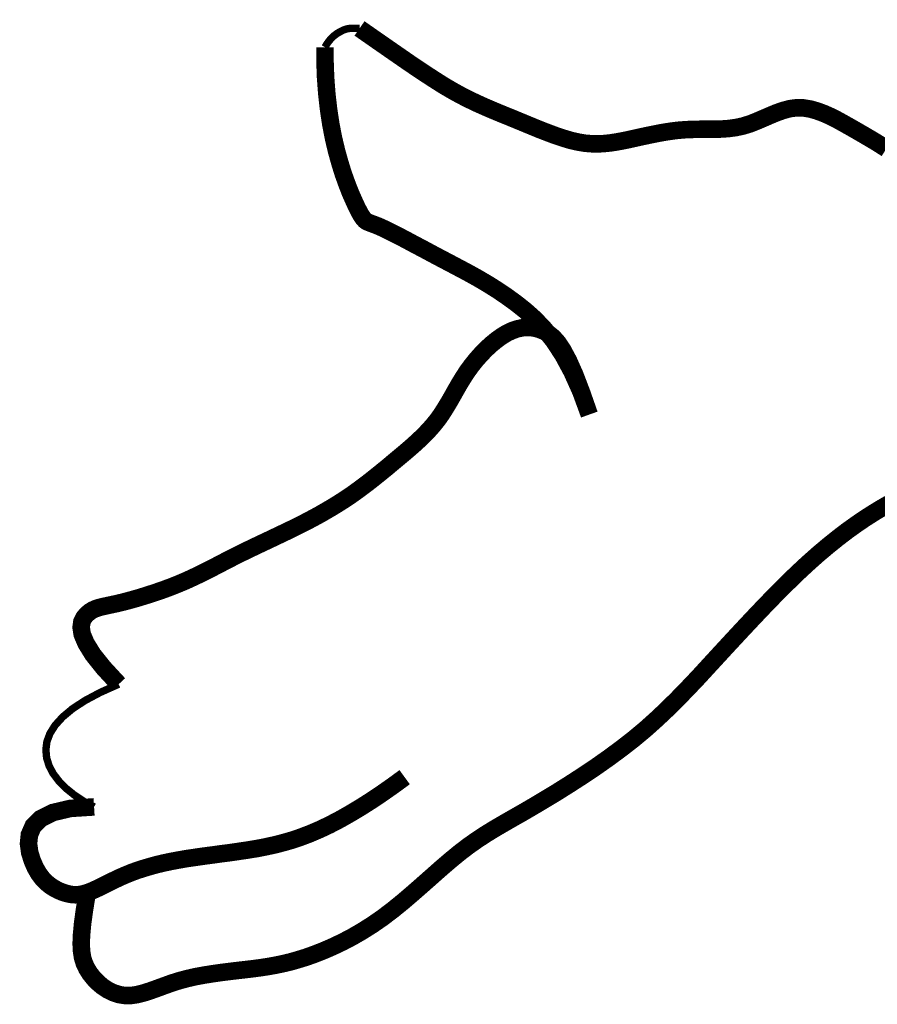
# Model space of a CAD drawing. Header units: feet. Extents: x -26.5 to 0.6, y 11.5 to 22.5.
# Tile 4 of 256: x -19.548 to -19.435, y 12.357 to 12.486. Entities that reach past the tile are written whole.
import ezdxf

# ---------------------------------------------------------------- set-up
doc = ezdxf.new("R2010")
doc.units = ezdxf.units.FT
doc.header["$MEASUREMENT"] = 0
doc.layers.add('FACE', color=160, linetype='CONTINUOUS')

msp = doc.modelspace()

# ---------------------------------------------------------------- linework, layer by layer
at = {"layer": 'FACE', "color": 7}
for points, const_width in [([(-19.50771, 12.48218), (-19.50745, 12.48262), (-19.50718, 12.48299), (-19.50692, 12.4833), (-19.50666, 12.48356), (-19.50641, 12.48377), (-19.50616, 12.48395), (-19.50592, 12.4841), (-19.5057, 12.48422), (-19.50548, 12.48434), (-19.50527, 12.48444), (-19.50504, 12.48452), (-19.50479, 12.48459), (-19.50448, 12.48464), (-19.50413, 12.48466), (-19.50369, 12.48466), (-19.50318, 12.48464)], 0.000969), ([(-19.50318, 12.48464), (-19.501, 12.48312), (-19.49855, 12.48142), (-19.49651, 12.48001), (-19.4948, 12.47886), (-19.49334, 12.47791), (-19.49208, 12.47711), (-19.49093, 12.47644), (-19.48982, 12.47583), (-19.48875, 12.47529), (-19.4877, 12.47479), (-19.48667, 12.47433), (-19.48565, 12.47389), (-19.48464, 12.47347), (-19.48362, 12.47306), (-19.4826, 12.47264), (-19.48156, 12.47221), (-19.48052, 12.47178), (-19.47947, 12.47135), (-19.47843, 12.47095), (-19.47741, 12.47057), (-19.47641, 12.47024), (-19.47544, 12.46995), (-19.47451, 12.46974), (-19.47362, 12.46959), (-19.47277, 12.46952), (-19.47195, 12.4695), (-19.47114, 12.46954), (-19.47034, 12.46962), (-19.46953, 12.46974), (-19.46872, 12.46989), (-19.46788, 12.47006), (-19.46702, 12.47025), (-19.46613, 12.47045), (-19.46522, 12.47064), (-19.46429, 12.47083), (-19.46334, 12.47101), (-19.46238, 12.47116), (-19.46142, 12.47128), (-19.46045, 12.47136), (-19.45948, 12.4714), (-19.45851, 12.47142), (-19.45755, 12.47142), (-19.45659, 12.47142), (-19.45564, 12.47145), (-19.4547, 12.47152), (-19.45377, 12.47165), (-19.45285, 12.47185), (-19.45195, 12.47213), (-19.45106, 12.47248), (-19.45018, 12.47286), (-19.4493, 12.47324), (-19.44843, 12.4736), (-19.44757, 12.4739), (-19.44669, 12.47413), (-19.44582, 12.47424), (-19.44494, 12.47422), (-19.44405, 12.47407), (-19.44316, 12.47382), (-19.44227, 12.47349), (-19.44139, 12.4731), (-19.44051, 12.47265), (-19.43964, 12.47217), (-19.43879, 12.47169), (-19.43795, 12.47121), (-19.43712, 12.47073), (-19.43632, 12.47026), (-19.43554, 12.4698), (-19.43479, 12.46933), (-19.43407, 12.46887)], 0.0023), ([(-19.47304, 12.43401), (-19.47415, 12.43704), (-19.47531, 12.43962), (-19.47649, 12.44181), (-19.4777, 12.44366), (-19.47893, 12.44521), (-19.48017, 12.44652), (-19.48142, 12.44764), (-19.48267, 12.44863), (-19.48391, 12.44953), (-19.48514, 12.45036), (-19.48637, 12.45113), (-19.48759, 12.45185), (-19.48881, 12.45253), (-19.49003, 12.45318), (-19.49124, 12.45382), (-19.49246, 12.45446), (-19.49367, 12.4551), (-19.49486, 12.45574), (-19.49602, 12.45635), (-19.49712, 12.45694), (-19.49815, 12.45748), (-19.49909, 12.45795), (-19.49992, 12.45836), (-19.50062, 12.45868), (-19.50118, 12.4589), (-19.50162, 12.45906), (-19.50196, 12.45919), (-19.50224, 12.45932), (-19.50248, 12.4595), (-19.5027, 12.45974), (-19.50294, 12.4601), (-19.50322, 12.46059), (-19.50356, 12.46126), (-19.50395, 12.46211), (-19.50439, 12.46311), (-19.50484, 12.46427), (-19.50531, 12.46557), (-19.50576, 12.46702), (-19.5062, 12.4686), (-19.5066, 12.47029), (-19.50695, 12.47211), (-19.50724, 12.47403), (-19.50747, 12.47606), (-19.50763, 12.47819), (-19.50771, 12.48042), (-19.50771, 12.48218)], 0.0023), ([(-19.47304, 12.43401), (-19.47407, 12.43695), (-19.47497, 12.43929), (-19.47578, 12.4411), (-19.47651, 12.44246), (-19.47717, 12.44345), (-19.47778, 12.44413), (-19.47837, 12.4446), (-19.47895, 12.44492), (-19.47953, 12.44516), (-19.48011, 12.44532), (-19.48071, 12.44542), (-19.48132, 12.44543), (-19.48194, 12.44537), (-19.48257, 12.44522), (-19.48322, 12.44499), (-19.48388, 12.44467), (-19.48455, 12.44426), (-19.48523, 12.44377), (-19.48591, 12.44321), (-19.48658, 12.44259), (-19.48724, 12.44191), (-19.48788, 12.44119), (-19.48848, 12.44044), (-19.48905, 12.43966), (-19.48957, 12.43886), (-19.49006, 12.43806), (-19.49053, 12.43725), (-19.49098, 12.43644), (-19.49144, 12.43564), (-19.49191, 12.43486), (-19.4924, 12.43409), (-19.49292, 12.43335), (-19.49349, 12.43264), (-19.4941, 12.43195), (-19.49474, 12.43129), (-19.49541, 12.43064), (-19.4961, 12.43001), (-19.49681, 12.42939), (-19.49753, 12.42878), (-19.49826, 12.42817), (-19.49898, 12.42757), (-19.49971, 12.42696), (-19.50045, 12.42636), (-19.50118, 12.42577), (-19.50193, 12.42518), (-19.50269, 12.4246), (-19.50345, 12.42404), (-19.50423, 12.42348), (-19.50503, 12.42294), (-19.50584, 12.42242), (-19.50668, 12.4219), (-19.50753, 12.4214), (-19.5084, 12.4209), (-19.5093, 12.42041), (-19.51023, 12.41992), (-19.51118, 12.41944), (-19.51217, 12.41895), (-19.51317, 12.41847), (-19.5142, 12.41798), (-19.51523, 12.41749), (-19.51625, 12.41701), (-19.51728, 12.41652), (-19.51828, 12.41604), (-19.51927, 12.41555), (-19.52022, 12.41507), (-19.52116, 12.41458), (-19.52208, 12.4141), (-19.523, 12.41363), (-19.52393, 12.41316), (-19.52488, 12.41271), (-19.52585, 12.41226), (-19.52686, 12.41183), (-19.52791, 12.41141), (-19.52899, 12.41101), (-19.53007, 12.41064), (-19.53115, 12.41029), (-19.53219, 12.40997), (-19.53318, 12.40969), (-19.53411, 12.40944), (-19.53494, 12.40924), (-19.53568, 12.40908), (-19.53633, 12.40894), (-19.53689, 12.40882), (-19.53739, 12.40869), (-19.53783, 12.40854), (-19.53824, 12.40835), (-19.53862, 12.4081), (-19.53899, 12.40778), (-19.53934, 12.40736), (-19.5396, 12.40682), (-19.5397, 12.4061), (-19.53955, 12.40518), (-19.53906, 12.40402), (-19.53816, 12.40256), (-19.53675, 12.40079), (-19.53477, 12.39865)], 0.0023), ([(-19.53896, 12.37092), (-19.53928, 12.36891), (-19.53951, 12.36722), (-19.53964, 12.36581), (-19.53969, 12.36463), (-19.53964, 12.36365), (-19.53951, 12.3628), (-19.53928, 12.36206), (-19.53896, 12.36138), (-19.53855, 12.36072), (-19.53806, 12.3601), (-19.5375, 12.35952), (-19.53688, 12.359), (-19.5362, 12.35855), (-19.53548, 12.3582), (-19.53472, 12.35795), (-19.53395, 12.35783), (-19.53315, 12.35783), (-19.53233, 12.35795), (-19.5315, 12.35816), (-19.53063, 12.35844), (-19.52974, 12.35876), (-19.52881, 12.3591), (-19.52784, 12.35945), (-19.52683, 12.35977), (-19.52578, 12.36005), (-19.5247, 12.3603), (-19.52359, 12.3605), (-19.52247, 12.36068), (-19.52135, 12.36084), (-19.52024, 12.36098), (-19.51916, 12.36111), (-19.5181, 12.36123), (-19.51709, 12.36135), (-19.51612, 12.36148), (-19.51516, 12.36163), (-19.5142, 12.3618), (-19.51324, 12.362), (-19.51226, 12.36223), (-19.51125, 12.36252), (-19.51018, 12.36285), (-19.50906, 12.36325), (-19.50789, 12.36371), (-19.50667, 12.36424), (-19.50541, 12.36484), (-19.50413, 12.36551), (-19.50282, 12.36627), (-19.50149, 12.36711), (-19.50016, 12.36803), (-19.49883, 12.36904), (-19.4975, 12.37012), (-19.49619, 12.37124), (-19.49489, 12.37238), (-19.49361, 12.37351), (-19.49237, 12.37461), (-19.49115, 12.37565), (-19.48998, 12.37661), (-19.48885, 12.37747), (-19.48774, 12.37825), (-19.48664, 12.37897), (-19.48552, 12.37966), (-19.48436, 12.38034), (-19.48314, 12.38104), (-19.48184, 12.38178), (-19.48045, 12.38259), (-19.47894, 12.38349), (-19.47733, 12.38446), (-19.47566, 12.38551), (-19.47394, 12.38662), (-19.47221, 12.38778), (-19.47049, 12.38899), (-19.46881, 12.39023), (-19.46719, 12.39149), (-19.46566, 12.39277), (-19.4642, 12.39408), (-19.4628, 12.3954), (-19.46144, 12.39675), (-19.4601, 12.39813), (-19.45876, 12.39954), (-19.45742, 12.401), (-19.45605, 12.40249), (-19.45463, 12.40403), (-19.45318, 12.40559), (-19.45171, 12.40716), (-19.45023, 12.40872), (-19.44875, 12.41025), (-19.44727, 12.41173), (-19.44583, 12.41314), (-19.44441, 12.41446), (-19.44304, 12.41568), (-19.44171, 12.4168), (-19.44043, 12.41783), (-19.4392, 12.41877), (-19.43801, 12.41962), (-19.43687, 12.4204), (-19.43577, 12.4211), (-19.43472, 12.42174), (-19.43371, 12.42232)], 0.0023), ([(-19.53477, 12.39865), (-19.53717, 12.39758), (-19.53918, 12.39651), (-19.54083, 12.39543), (-19.54213, 12.39434), (-19.54311, 12.39326), (-19.54379, 12.39218), (-19.54419, 12.3911), (-19.54432, 12.39004), (-19.54422, 12.38898), (-19.5439, 12.38795), (-19.54337, 12.38694), (-19.54263, 12.38596), (-19.54172, 12.38503), (-19.54063, 12.38415), (-19.53939, 12.38332), (-19.538, 12.38256)], 0.000969), ([(-19.538, 12.38256), (-19.54111, 12.38236), (-19.54341, 12.38182), (-19.545, 12.38102), (-19.54599, 12.38003), (-19.54648, 12.37891), (-19.5466, 12.37774), (-19.54644, 12.37658), (-19.54611, 12.37552), (-19.54571, 12.3746), (-19.54526, 12.37382), (-19.54477, 12.37317), (-19.54426, 12.37264), (-19.54374, 12.37222), (-19.54321, 12.37188), (-19.5427, 12.37161), (-19.5422, 12.3714), (-19.54173, 12.37124), (-19.54128, 12.37113), (-19.54085, 12.37106), (-19.54042, 12.37104), (-19.53999, 12.37106), (-19.53956, 12.37113), (-19.53911, 12.37125), (-19.53864, 12.3714), (-19.53814, 12.37161), (-19.53761, 12.37185), (-19.53705, 12.37212), (-19.53646, 12.37242), (-19.53584, 12.37273), (-19.53519, 12.37304), (-19.53451, 12.37336), (-19.53379, 12.37367), (-19.53305, 12.37397), (-19.53228, 12.37425), (-19.53147, 12.37451), (-19.53062, 12.37476), (-19.52974, 12.375), (-19.52881, 12.37522), (-19.52785, 12.37542), (-19.52684, 12.37561), (-19.52579, 12.37579), (-19.5247, 12.37595), (-19.52358, 12.37611), (-19.52244, 12.37626), (-19.52128, 12.37642), (-19.52011, 12.37657), (-19.51895, 12.37674), (-19.51779, 12.37691), (-19.51664, 12.3771), (-19.51551, 12.37732), (-19.51437, 12.37757), (-19.51322, 12.37786), (-19.51206, 12.37819), (-19.51088, 12.37859), (-19.50967, 12.37905), (-19.50841, 12.37959), (-19.50712, 12.3802), (-19.50578, 12.3809), (-19.50442, 12.38167), (-19.50302, 12.38251), (-19.5016, 12.38341), (-19.50016, 12.38438), (-19.49872, 12.38539), (-19.49726, 12.38646)], 0.0023)]:
    msp.add_lwpolyline(points, dxfattribs=dict(at, const_width=const_width))

doc.saveas('drawing.dxf')
